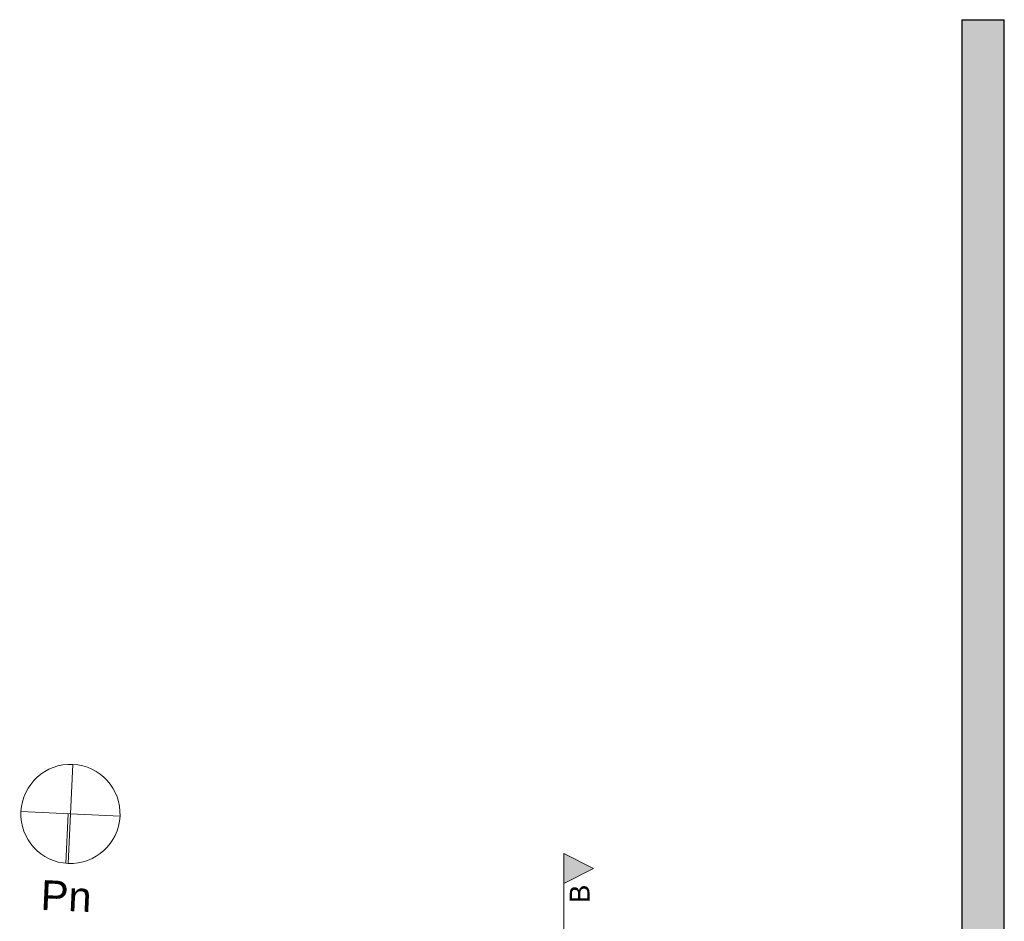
# Model space of a CAD drawing. Header units: centimetres. Extents: x -204 to 17936, y -15197 to 4352.
# Tile 40 of 41: x -194 to 799, y 3443 to 4352. Entities that reach past the tile are written whole.
import ezdxf
from ezdxf.enums import TextEntityAlignment as Align

# ---------------------------------------------------------------- set-up
doc = ezdxf.new("R2010")
doc.units = ezdxf.units.CM
doc.header["$MEASUREMENT"] = 0
doc.linetypes.add('Wipeout_Contour', pattern=[100, 0, -100])
for name, color, linetype in [('320 - W Umeblowanie', 7, 'Continuous'), ('420-K Ściany', 7, 'Continuous'), ('840-G Znaczniki ogólne', 7, 'Continuous')]:
    doc.layers.add(name, color=color, linetype=linetype)
for name, color, linetype, lineweight in [('320 - W Umeblowanie_Nr_pióra__1', 7, 'Continuous', 20), ('420-K Ściany_Nr_pióra__13', 7, 'Continuous', 25), ('420-K Ściany_Nr_pióra__27', 7, 'Continuous', 20), ('840-G Znaczniki ogólne_Nr_pióra__11', 7, 'Continuous', 0)]:
    doc.layers.add(name, color=color, linetype=linetype, lineweight=lineweight)
doc.styles.add('STYL_AUTOMATYCZNY_1', font='arial.ttf')
doc.styles.add('STYL_AUTOMATYCZNY_2', font='arial.ttf')

# ---------------------------------------------------------------- blocks, each defined once
blk = doc.blocks.new('Ściana_13_1', base_point=(756.47, 3179.41))
at = {"color": 254, "linetype": 'Wipeout_Contour', "lineweight": 0, "ltscale": 15471.328879}
blk.add_wipeout([(799.47, 3220.85), (799.47, 4352.35), (756.47, 4352.35), (756.47, 3222.44)], dxfattribs=at).dxf.layer = '420-K Ściany'
at = {"layer": '420-K Ściany_Nr_pióra__13', "color": 7, "linetype": 'Continuous', "lineweight": 25, "flags": 128}
for points in [[(756.47, 4352.35), (799.47, 4352.35)], [(756.47, 4352.35), (756.47, 3222.44)], [(799.47, 3220.85), (799.47, 4352.35)]]:
    blk.add_lwpolyline(points, dxfattribs=at)
blk = doc.blocks.new('Ściana_15_1', base_point=(756.47, 3179.41))
at = {"layer": '420-K Ściany', "linetype": 'Continuous', "lineweight": 0, "true_color": 0x000000}
blk.add_hatch(color=18, dxfattribs=at).paths.add_polyline_path([(799.47, 3220.85), (799.47, 4352.35), (756.47, 4352.35), (756.47, 3222.44)])
at = {"layer": '420-K Ściany_Nr_pióra__27', "color": 7, "linetype": 'Continuous', "lineweight": 20, "flags": 128}
for points in [[(756.47, 4352.35), (799.47, 4352.35)], [(756.47, 4352.35), (756.47, 3222.44)], [(799.47, 3220.85), (799.47, 4352.35)]]:
    blk.add_lwpolyline(points, dxfattribs=at)
blk = doc.blocks.new('Symbol północy[28]_1', base_point=(-142.34, 3551.55))
at = {"layer": '320 - W Umeblowanie_Nr_pióra__1', "color": 7, "linetype": 'Continuous', "lineweight": 20}
for p, q in [((-144.65, 3501.61), (-140.02, 3601.5)), ((-192.28, 3553.87), (-92.39, 3549.24)), ((-144.58, 3551.66), (-146.9, 3501.76))]:
    blk.add_line(p, q, dxfattribs=at)
at = {"layer": '320 - W Umeblowanie_Nr_pióra__1', "color": 7, "linetype": 'Continuous', "lineweight": 20, "flags": 128}
blk.add_lwpolyline([(-192.28, 3553.87, 1), (-92.39, 3549.24, 1)], format="xyb", close=True, dxfattribs=at)
at = {"layer": '320 - W Umeblowanie_Nr_pióra__1', "color": 7, "lineweight": 20, "style": 'STYL_AUTOMATYCZNY_1'}
blk.add_attdef('txt', text='', height=30, rotation=357.34385, dxfattribs=at).set_placement((-147.76, 3444.82), align=Align.BOTTOM_CENTER)
blk = doc.blocks.new('Płaszczyzna odcinająca_1_1', base_point=(355.16, 3496.5))
at = {"layer": '840-G Znaczniki ogólne', "linetype": 'Continuous', "lineweight": 0, "true_color": 0x000000}
blk.add_hatch(color=18, dxfattribs=at).paths.add_polyline_path([(355.16, 3511.5), (355.16, 3481.5), (385.16, 3496.5)])
at = {"layer": '840-G Znaczniki ogólne_Nr_pióra__11', "color": 7, "linetype": 'Continuous', "lineweight": 0}
blk.add_line((355.16, 3481.5), (355.16, -300.45), dxfattribs=at)
at = {"layer": '840-G Znaczniki ogólne_Nr_pióra__11', "color": 7, "linetype": 'Continuous', "lineweight": 0, "flags": 128}
blk.add_lwpolyline([(355.16, 3511.5), (355.16, 3481.5), (385.16, 3496.5)], close=True, dxfattribs=at)
at = {"layer": '840-G Znaczniki ogólne_Nr_pióra__11', "color": 7, "lineweight": 0, "insert": (381.16, 3480.29), "char_height": 20, "attachment_point": 9, "rotation": 90, "style": 'STYL_AUTOMATYCZNY_2'}
blk.add_mtext('\\A1;{\\pqr;\\pt0;\\fArial|b0|i0|c238|p0;\\W1.000000;B}', dxfattribs=at)

msp = doc.modelspace()

# ---------------------------------------------------------------- block references
at = {"layer": '320 - W Umeblowanie', "color": 7, "linetype": 'Continuous', "lineweight": 20}
msp.add_blockref('Symbol północy[28]_1', (-142.34, 3551.55), dxfattribs=at).add_auto_attribs({'txt': 'Pn'})
at = {"layer": '420-K Ściany', "color": 7, "lineweight": 20}
msp.add_blockref('Ściana_13_1', (756.47, 3179.41), dxfattribs=at)
at = {"layer": '840-G Znaczniki ogólne', "color": 7, "lineweight": 0}
msp.add_blockref('Płaszczyzna odcinająca_1_1', (355.16, 3496.5), dxfattribs=at)

# ---------------------------------------------------------------- next in the draw order: block references
at = {"layer": '420-K Ściany', "color": 7, "lineweight": 20}
msp.add_blockref('Ściana_15_1', (756.47, 3179.41), dxfattribs=at)

doc.saveas('drawing.dxf')
